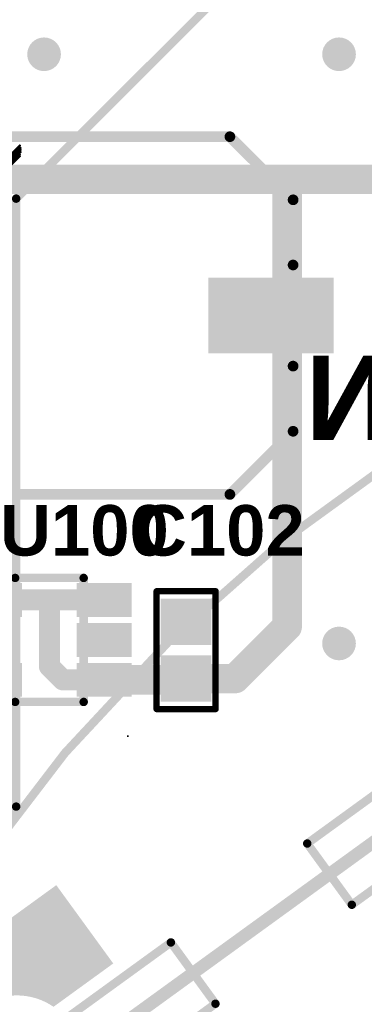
# Model space of a CAD drawing. Header units: inches. Extents: x -60 to 68, y -60 to 60.
# Tile 40 of 78: x -29.48 to -21.3, y 17.99 to 41.39. Entities that reach past the tile are written whole.
import ezdxf

# ---------------------------------------------------------------- set-up
doc = ezdxf.new("R2010")
doc.units = ezdxf.units.IN
for name, color, linetype in [('Bottom Copper', 5, 'Continuous'), ('Bottom Mask', 6, 'Continuous'), ('Bottom Overlay', 54, 'Continuous'), ('GUIDELINES', 56, 'Continuous'), ('Keep-Out Layer', 6, 'Continuous'), ('Mechanical 15', 56, 'Continuous'), ('Multi-Layer', 9, 'Continuous'), ('Pad Holes', 156, 'Continuous'), ('PENTA', 56, 'Continuous'), ('Top Copper', 1, 'Continuous'), ('Top Mask', 216, 'Continuous'), ('Top Overlay', 2, 'Continuous'), ('Top Paste', 8, 'Continuous'), ('Via Holes', 16, 'Continuous')]:
    doc.layers.add(name, color=color, linetype=linetype)
doc.styles.add('Arial_Bold', font='txt', dxfattribs={"height": 0.2})

# ---------------------------------------------------------------- blocks, each defined once
blk = doc.blocks.new('CAPC0603_1')
at = {"layer": 'Top Copper'}
for points in [[(-1.12499775, -0.50000027), (-1.12499775, 0.5000002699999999), (-0.2249970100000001, 0.50000027), (-0.2249970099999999, -0.5000002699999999)], [(0.2249995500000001, -0.50000027), (0.2249995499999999, 0.5000002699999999), (1.12500029, 0.50000027), (1.12500029, -0.5000002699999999)]]:
    blk.add_hatch(color=1, dxfattribs=at).paths.add_polyline_path(points)
at = {"layer": 'Top Mask'}
for points in [[(-1.22659775, -0.60160027), (-1.22659775, 0.6016002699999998), (-0.1233970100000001, 0.60160027), (-0.1233970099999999, -0.6016002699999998)], [(0.1233995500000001, -0.60160027), (0.1233995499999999, 0.6016002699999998), (1.22660029, 0.60160027), (1.22660029, -0.6016002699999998)]]:
    blk.add_hatch(color=216, dxfattribs=at).paths.add_polyline_path(points)
at = {"layer": 'Top Paste'}
for points in [[(-1.12499775, -0.50000027), (-1.12499775, 0.5000002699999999), (-0.2249970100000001, 0.50000027), (-0.2249970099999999, -0.5000002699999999)], [(0.2249995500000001, -0.50000027), (0.2249995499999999, 0.5000002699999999), (1.12500029, 0.50000027), (1.12500029, -0.5000002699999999)]]:
    blk.add_hatch(color=8, dxfattribs=at).paths.add_polyline_path(points)
at = {"layer": 'Mechanical 15'}
for points in [[(1.34999984, 0.7499959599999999, 0.0499999, 0.0499999, 0), (-1.3499973, 0.7499985, 0.0499999, 0.0499999, 0)], [(-1.3499973, -0.75000104, 0.0499999, 0.0499999, 0), (-1.3499973, 0.7499985, 0.0499999, 0.0499999, 0)], [(1.34999984, -0.75000104, 0.0499999, 0.0499999, 0), (1.34999984, 0.7499959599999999, 0.0499999, 0.0499999, 0)], [(1.34999984, -0.75000104, 0.0499999, 0.0499999, 0), (-1.3499973, -0.75000104, 0.0499999, 0.0499999, 0)]]:
    blk.add_lwpolyline(points, format="xyseb", dxfattribs=at)
for points in [[(-1.36249664, 0.7499985, 0.02499868, 0.02499868, 1), (-1.33749796, 0.7499985, 0.02499868, 0.02499868, 1)], [(-1.36249664, 0.7499985, 0.02499868, 0.02499868, 1), (-1.33749796, 0.7499985, 0.02499868, 0.02499868, 1)], [(1.3375005, 0.7499959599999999, 0.02499868, 0.02499868, 1), (1.36249918, 0.7499959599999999, 0.02499868, 0.02499868, 1)], [(1.3375005, 0.7499959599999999, 0.02499868, 0.02499868, 1), (1.36249918, 0.7499959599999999, 0.02499868, 0.02499868, 1)], [(-1.36249664, -0.75000104, 0.02499868, 0.02499868, 1), (-1.33749796, -0.75000104, 0.02499868, 0.02499868, 1)], [(-1.36249664, -0.75000104, 0.02499868, 0.02499868, 1), (-1.33749796, -0.75000104, 0.02499868, 0.02499868, 1)], [(1.3375005, -0.75000104, 0.02499868, 0.02499868, 1), (1.36249918, -0.75000104, 0.02499868, 0.02499868, 1)], [(1.3375005, -0.75000104, 0.02499868, 0.02499868, 1), (1.36249918, -0.75000104, 0.02499868, 0.02499868, 1)]]:
    blk.add_lwpolyline(points, format="xyseb", close=True, dxfattribs=at)
at = {"layer": 'Top Overlay'}
for points in [[(-1.40000228, 0.69999606, 0.1499997, 0.1499997, 0), (1.40000228, 0.6999985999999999, 0.1499997, 0.1499997, 0)], [(-1.40000228, -0.6999985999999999, 0.1499997, 0.1499997, 0), (-1.40000228, 0.69999606, 0.1499997, 0.1499997, 0)], [(1.40000228, -0.7000011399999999, 0.1499997, 0.1499997, 0), (1.40000228, 0.6999985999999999, 0.1499997, 0.1499997, 0)], [(1.40000228, -0.7000011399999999, 0.1499997, 0.1499997, 0), (-1.40000228, -0.6999985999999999, 0.1499997, 0.1499997, 0)]]:
    blk.add_lwpolyline(points, format="xyseb", dxfattribs=at)
for points in [[(-1.43750284, 0.69999606, 0.07499858, 0.07499858, 1), (-1.36250172, 0.69999606, 0.07499858, 0.07499858, 1)], [(-1.43750284, 0.69999606, 0.07499858, 0.07499858, 1), (-1.36250172, 0.69999606, 0.07499858, 0.07499858, 1)], [(1.36250172, 0.6999985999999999, 0.07499858, 0.07499858, 1), (1.43750284, 0.6999985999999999, 0.07499858, 0.07499858, 1)], [(1.36250172, 0.6999985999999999, 0.07499858, 0.07499858, 1), (1.43750284, 0.6999985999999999, 0.07499858, 0.07499858, 1)], [(-1.43750284, -0.6999985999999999, 0.07499858, 0.07499858, 1), (-1.36250172, -0.6999985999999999, 0.07499858, 0.07499858, 1)], [(-1.43750284, -0.6999985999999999, 0.07499858, 0.07499858, 1), (-1.36250172, -0.6999985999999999, 0.07499858, 0.07499858, 1)], [(1.36250172, -0.7000011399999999, 0.07499858, 0.07499858, 1), (1.43750284, -0.7000011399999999, 0.07499858, 0.07499858, 1)], [(1.36250172, -0.7000011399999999, 0.07499858, 0.07499858, 1), (1.43750284, -0.7000011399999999, 0.07499858, 0.07499858, 1)]]:
    blk.add_lwpolyline(points, format="xyseb", close=True, dxfattribs=at)
blk = doc.blocks.new('LED_PR_113_S_____5')
at = {"layer": 'Top Copper'}
h = blk.add_hatch(color=1, dxfattribs=at)
edge = h.paths.add_edge_path()
edge.add_line((23.39999194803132, -5.200004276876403), (25.15146838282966, -5.200000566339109))
edge.add_arc((26.59998672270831, -4.687879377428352), 1.536383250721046, 199.4709611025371, 270.0004071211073)
edge.add_line((26.59999763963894, -6.224262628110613), (26.60000039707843, -7.499999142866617))
edge.add_line((26.60000039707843, -7.499999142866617), (23.3999931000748, -7.500000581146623))
edge.add_line((23.3999931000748, -7.500000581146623), (23.39999194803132, -5.200004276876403))
at = {"layer": 'Top Mask'}
h = blk.add_hatch(color=216, dxfattribs=at)
edge = h.paths.add_edge_path()
edge.add_line((23.39999194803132, -5.200004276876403), (25.15146838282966, -5.200000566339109))
edge.add_arc((26.59998672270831, -4.687879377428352), 1.536383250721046, 199.4709611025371, 270.0004071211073)
edge.add_line((26.59999763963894, -6.224262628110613), (26.60000039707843, -7.499999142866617))
edge.add_line((26.60000039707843, -7.499999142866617), (23.3999931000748, -7.500000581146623))
edge.add_line((23.3999931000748, -7.500000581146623), (23.39999194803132, -5.200004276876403))
at = {"layer": 'Keep-Out Layer'}
for points in [[(17.99999956, -2.99999654, 0.1999996, 0.1999996, 0), (7.00000124, -2.99999654, 0.1999996, 0.1999996, 0)], [(17.99999956, -4.79999802, 0.1999996, 0.1999996, 0), (17.99999956, -2.99999654, 0.1999996, 0.1999996, 0)], [(25.5999996, -2.99999908, 0.1999996, 0.1999996, 0), (21.99999918, -3.00000162, 0.1999996, 0.1999996, 0)], [(21.99999918, -4.800000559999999, 0.1999996, 0.1999996, 0), (21.99999918, -3.00000162, 0.1999996, 0.1999996, 0)], [(17.99999956, -4.79999802, 0.1999996, 0.1999996, 0), (6.9999987, -4.79999802, 0.1999996, 0.1999996, 0)], [(25.59999706, -4.800000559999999, 0.1999996, 0.1999996, 0), (21.99999918, -4.79999802, 0.1999996, 0.1999996, 0)]]:
    blk.add_lwpolyline(points, format="xyseb", dxfattribs=at)
for points in [[(17.94999966, -2.99999654, 0.0999998, 0.0999998, 1), (18.04999946, -2.99999654, 0.0999998, 0.0999998, 1)], [(17.94999966, -2.99999654, 0.0999998, 0.0999998, 1), (18.04999946, -2.99999654, 0.0999998, 0.0999998, 1)], [(21.94999928, -3.00000162, 0.0999998, 0.0999998, 1), (22.04999908, -3.00000162, 0.0999998, 0.0999998, 1)], [(21.94999928, -3.00000162, 0.0999998, 0.0999998, 1), (22.04999908, -3.00000162, 0.0999998, 0.0999998, 1)], [(17.94999966, -4.79999802, 0.0999998, 0.0999998, 1), (18.04999946, -4.79999802, 0.0999998, 0.0999998, 1)], [(17.94999966, -4.79999802, 0.0999998, 0.0999998, 1), (18.04999946, -4.79999802, 0.0999998, 0.0999998, 1)], [(21.94999928, -4.79999802, 0.0999998, 0.0999998, 1), (22.04999908, -4.79999802, 0.0999998, 0.0999998, 1)], [(21.94999928, -4.800000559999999, 0.0999998, 0.0999998, 1), (22.04999908, -4.800000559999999, 0.0999998, 0.0999998, 1)]]:
    blk.add_lwpolyline(points, format="xyseb", close=True, dxfattribs=at)
blk = doc.blocks.new('LOGO_MSM_B_74')
at = {"layer": 'Bottom Overlay'}
for points in [[(6.1595, -1.524, 0.0254, 0.0254, 0), (6.9469, -1.524, 0.0254, 0.0254, 0)], [(6.1595, -1.5494, 0.0254, 0.0254, 0), (6.9469, -1.5494, 0.0254, 0.0254, 0)], [(6.1849, -1.5748, 0.0254, 0.0254, 0), (6.9215, -1.5748, 0.0254, 0.0254, 0)], [(6.1849, -1.6002, 0.0254, 0.0254, 0), (6.9215, -1.6002, 0.0254, 0.0254, 0)], [(6.210299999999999, -1.6256, 0.0254, 0.0254, 0), (6.8961, -1.6256, 0.0254, 0.0254, 0)], [(6.2357, -1.651, 0.0254, 0.0254, 0), (6.8707, -1.651, 0.0254, 0.0254, 0)], [(6.2611, -1.6764, 0.0254, 0.0254, 0), (6.8453, -1.6764, 0.0254, 0.0254, 0)], [(6.3119, -1.7018, 0.0254, 0.0254, 0), (6.7945, -1.7018, 0.0254, 0.0254, 0)], [(6.362699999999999, -1.7272, 0.0254, 0.0254, 0), (6.7691, -1.7272, 0.0254, 0.0254, 0)]]:
    blk.add_lwpolyline(points, format="xyseb", dxfattribs=at)
for points in [[(6.889749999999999, -1.6256, 0.0127, 0.0127, 1), (6.902449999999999, -1.6256, 0.0127, 0.0127, 1)], [(6.91515, -1.5748, 0.0127, 0.0127, 1), (6.927849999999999, -1.5748, 0.0127, 0.0127, 1)], [(6.91515, -1.6002, 0.0127, 0.0127, 1), (6.927849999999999, -1.6002, 0.0127, 0.0127, 1)], [(6.940549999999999, -1.524, 0.0127, 0.0127, 1), (6.95325, -1.524, 0.0127, 0.0127, 1)], [(6.940549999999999, -1.5494, 0.0127, 0.0127, 1), (6.95325, -1.5494, 0.0127, 0.0127, 1)], [(6.76275, -1.7272, 0.0127, 0.0127, 1), (6.775449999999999, -1.7272, 0.0127, 0.0127, 1)], [(6.788149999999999, -1.7018, 0.0127, 0.0127, 1), (6.80085, -1.7018, 0.0127, 0.0127, 1)], [(6.83895, -1.6764, 0.0127, 0.0127, 1), (6.851649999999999, -1.6764, 0.0127, 0.0127, 1)], [(6.864349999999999, -1.651, 0.0127, 0.0127, 1), (6.87705, -1.651, 0.0127, 0.0127, 1)]]:
    blk.add_lwpolyline(points, format="xyseb", close=True, dxfattribs=at)
blk = doc.blocks.new('TEST_POINT_TH_82')
at = {"layer": 'Bottom Copper'}
h = blk.add_hatch(color=5, dxfattribs=at)
edge = h.paths.add_edge_path()
edge.add_arc((0, 0), 0.8249996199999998, 0, 360)
at = {"layer": 'Bottom Mask'}
h = blk.add_hatch(color=6, dxfattribs=at)
edge = h.paths.add_edge_path()
edge.add_arc((0, 0), 0.92659962, 0, 360)
at = {"layer": 'Multi-Layer'}
h = blk.add_hatch(color=9, dxfattribs=at)
edge = h.paths.add_edge_path()
edge.add_arc((0, 0), 0.8249996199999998, 0, 360)
at = {"layer": 'Pad Holes'}
h = blk.add_hatch(color=7, dxfattribs=at)
edge = h.paths.add_edge_path()
edge.add_arc((0, 0), 0.499999, 0, 360)
at = {"layer": 'Top Copper'}
h = blk.add_hatch(color=1, dxfattribs=at)
edge = h.paths.add_edge_path()
edge.add_arc((0, 0), 0.8249996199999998, 0, 360)
at = {"layer": 'Top Mask'}
h = blk.add_hatch(color=216, dxfattribs=at)
edge = h.paths.add_edge_path()
edge.add_arc((0, 0), 0.92659962, 0, 360)
at = {"layer": 'Bottom Overlay'}
for points in [[(1.10000034, 0, 0.254, 0.254, 1), (-1.10000034, 0, 0.254, 0.254, 1)], [(-1.16350034, 0, 0.127, 0.127, 1), (-1.03650034, 0, 0.127, 0.127, 1)], [(1.03650034, 0, 0.127, 0.127, 1), (1.16350034, 0, 0.127, 0.127, 1)]]:
    blk.add_lwpolyline(points, format="xyseb", close=True, dxfattribs=at)
at = {"layer": 'Top Overlay'}
for points in [[(1.10000034, 0, 0.254, 0.254, 1), (-1.10000034, 0, 0.254, 0.254, 1)], [(-1.16350034, 0, 0.127, 0.127, 1), (-1.03650034, 0, 0.127, 0.127, 1)], [(1.03650034, 0, 0.127, 0.127, 1), (1.16350034, 0, 0.127, 0.127, 1)]]:
    blk.add_lwpolyline(points, format="xyseb", close=True, dxfattribs=at)
at = {"layer": 'Bottom Overlay', "style": 'Arial_Bold', "text_generation_flag": 2}
blk.add_text('VIN', height=2.00000108, rotation=360, dxfattribs=at).set_placement((-1.96170296, -0.67567556))
blk = doc.blocks.new('SOT_23_5_94')
at = {"layer": 'Top Copper'}
for points in [[(-0.75000231, 1.25000004), (-0.75000231, 0.65000124), (-1.85000265, 0.65000124), (-1.85000265, 1.25000004)], [(1.85000011, 1.24999496), (1.85000011, 0.6499961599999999), (0.74999977, 0.6499961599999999), (0.74999977, 1.24999496)], [(-0.74999977, 0.2999994), (-0.74999977, -0.2999994), (-1.85000011, -0.2999994), (-1.85000011, 0.2999994)], [(-0.74999469, -0.6499961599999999), (-0.74999469, -1.24999496), (-1.84999503, -1.24999496), (-1.84999503, -0.6499961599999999)], [(1.85000519, -0.6499986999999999), (1.85000519, -1.2499975), (0.75000485, -1.2499975), (0.75000485, -0.6499986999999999)]]:
    blk.add_hatch(color=1, dxfattribs=at).paths.add_polyline_path(points)
at = {"layer": 'Top Mask'}
for points in [[(-0.6484023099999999, 1.35160004), (-0.6484023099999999, 0.54840124), (-1.95160265, 0.5484012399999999), (-1.95160265, 1.35160004)], [(1.95160011, 1.35159496), (1.95160011, 0.54839616), (0.6483997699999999, 0.5483961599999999), (0.6483997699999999, 1.35159496)], [(-0.6483997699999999, 0.4015994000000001), (-0.6483997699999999, -0.4015993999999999), (-1.95160011, -0.4015994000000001), (-1.95160011, 0.4015993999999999)], [(-0.6483946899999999, -0.5483961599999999), (-0.6483946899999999, -1.35159496), (-1.95159503, -1.35159496), (-1.95159503, -0.54839616)], [(1.95160519, -0.5483986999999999), (1.95160519, -1.3515975), (0.6484048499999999, -1.3515975), (0.6484048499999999, -0.5483987)]]:
    blk.add_hatch(color=216, dxfattribs=at).paths.add_polyline_path(points)
at = {"layer": 'Top Paste'}
for points in [[(-0.75000231, 1.25000004), (-0.75000231, 0.65000124), (-1.85000265, 0.65000124), (-1.85000265, 1.25000004)], [(1.85000011, 1.24999496), (1.85000011, 0.6499961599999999), (0.74999977, 0.6499961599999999), (0.74999977, 1.24999496)], [(-0.74999977, 0.2999994), (-0.74999977, -0.2999994), (-1.85000011, -0.2999994), (-1.85000011, 0.2999994)], [(-0.74999469, -0.6499961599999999), (-0.74999469, -1.24999496), (-1.84999503, -1.24999496), (-1.84999503, -0.6499961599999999)], [(1.85000519, -0.6499986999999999), (1.85000519, -1.2499975), (0.75000485, -1.2499975), (0.75000485, -0.6499986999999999)]]:
    blk.add_hatch(color=8, dxfattribs=at).paths.add_polyline_path(points)
at = {"layer": 'Top Overlay'}
for points in [[(0.8128025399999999, 1.47320254, 0.1999996, 0.1999996, 0), (-0.81279492, 1.47319492, 0.1999996, 0.1999996, 0)], [(-0.81279238, -1.47320762, 0.1999996, 0.1999996, 0), (-0.81279492, 1.47319492, 0.1999996, 0.1999996, 0)], [(0.8128025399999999, 1.47320254, 0.1999996, 0.1999996, 0), (0.8128, -1.47319746, 0.1999996, 0.1999996, 0)], [(0.8128, -1.47319746, 0.1999996, 0.1999996, 0), (-0.81279238, -1.47320762, 0.1999996, 0.1999996, 0)]]:
    blk.add_lwpolyline(points, format="xyseb", dxfattribs=at)
for points in [[(-0.86279482, 1.47319492, 0.0999998, 0.0999998, 1), (-0.76279502, 1.47319492, 0.0999998, 0.0999998, 1)], [(-0.86279482, 1.47319492, 0.0999998, 0.0999998, 1), (-0.76279502, 1.47319492, 0.0999998, 0.0999998, 1)], [(0.76280264, 1.47320254, 0.0999998, 0.0999998, 1), (0.86280244, 1.47320254, 0.0999998, 0.0999998, 1)], [(0.76280264, 1.47320254, 0.0999998, 0.0999998, 1), (0.86280244, 1.47320254, 0.0999998, 0.0999998, 1)], [(-0.8627922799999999, -1.47320762, 0.0999998, 0.0999998, 1), (-0.76279248, -1.47320762, 0.0999998, 0.0999998, 1)], [(-0.8627922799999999, -1.47320762, 0.0999998, 0.0999998, 1), (-0.76279248, -1.47320762, 0.0999998, 0.0999998, 1)], [(0.7628001, -1.47319746, 0.0999998, 0.0999998, 1), (0.8627999, -1.47319746, 0.0999998, 0.0999998, 1)], [(0.7628001, -1.47319746, 0.0999998, 0.0999998, 1), (0.8627999, -1.47319746, 0.0999998, 0.0999998, 1)]]:
    blk.add_lwpolyline(points, format="xyseb", close=True, dxfattribs=at)
at = {"layer": 'Top Overlay', "style": 'Arial_Bold'}
blk.add_text('.', height=0.1999996, dxfattribs=at).set_placement((-1.90219584, 2.26634294))
blk = doc.blocks.new('CAPAE800X620_133')
at = {"layer": 'Top Copper'}
for points in [[(-2.34499531, 0.7999971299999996), (-2.34499531, -0.8000022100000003), (-5.11499485, -0.8000022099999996), (-5.11499485, 0.7999971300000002)], [(5.11400171, 0.7999971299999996), (5.11400171, -0.8000022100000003), (2.34400217, -0.8000022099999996), (2.34400217, 0.7999971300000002)]]:
    blk.add_hatch(color=1, dxfattribs=at).paths.add_polyline_path(points)
at = {"layer": 'Top Mask'}
for points in [[(-2.243395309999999, 0.9015971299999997), (-2.24339531, -0.9016022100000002), (-5.21659485, -0.9016022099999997), (-5.21659485, 0.9015971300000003)], [(5.21560171, 0.9015971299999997), (5.21560171, -0.9016022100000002), (2.24240217, -0.9016022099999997), (2.24240217, 0.9015971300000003)]]:
    blk.add_hatch(color=216, dxfattribs=at).paths.add_polyline_path(points)
at = {"layer": 'Top Paste'}
for points in [[(-2.34499531, 0.7999971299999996), (-2.34499531, -0.8000022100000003), (-5.11499485, -0.8000022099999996), (-5.11499485, 0.7999971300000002)], [(5.11400171, 0.7999971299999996), (5.11400171, -0.8000022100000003), (2.34400217, -0.8000022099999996), (2.34400217, 0.7999971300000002)]]:
    blk.add_hatch(color=8, dxfattribs=at).paths.add_polyline_path(points)
at = {"layer": 'Top Overlay'}
for points in [[(-4.24800014, 4.249996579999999, 0.254, 0.254, 0), (2.7520011, 4.249996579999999, 0.254, 0.254, 0)], [(-4.24800014, 4.249996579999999, 0.254, 0.254, 0), (-4.247992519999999, 1.20141746, 0.254, 0.254, 0)], [(2.7520011, 4.249996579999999, 0.254, 0.254, 0), (4.25200572, 2.75000212, 0.254, 0.254, 0)], [(4.252003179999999, 1.20141746, 0.254, 0.254, 0), (4.25200572, 2.75000212, 0.254, 0.254, 0)], [(-4.24800014, -4.24999912, 0.254, 0.254, 0), (-4.247992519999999, -1.20142254, 0.254, 0.254, 0)], [(4.252003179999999, -1.20142254, 0.254, 0.254, 0), (4.25200572, -2.74999958, 0.254, 0.254, 0)], [(2.7520011, -4.24999912, 0.254, 0.254, 0), (4.25200572, -2.74999958, 0.254, 0.254, 0)], [(-4.24800014, -4.24999912, 0.254, 0.254, 0), (2.7520011, -4.24999912, 0.254, 0.254, 0)]]:
    blk.add_lwpolyline(points, format="xyseb", dxfattribs=at)
for points in [[(-4.31150014, 4.249996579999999, 0.127, 0.127, 1), (-4.18450014, 4.249996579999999, 0.127, 0.127, 1)], [(-4.31150014, 4.249996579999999, 0.127, 0.127, 1), (-4.18450014, 4.249996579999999, 0.127, 0.127, 1)], [(2.6885011, 4.249996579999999, 0.127, 0.127, 1), (2.8155011, 4.249996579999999, 0.127, 0.127, 1)], [(2.6885011, 4.249996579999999, 0.127, 0.127, 1), (2.8155011, 4.249996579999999, 0.127, 0.127, 1)], [(4.188505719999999, 2.75000212, 0.127, 0.127, 1), (4.31550572, 2.75000212, 0.127, 0.127, 1)], [(4.188505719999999, 2.75000212, 0.127, 0.127, 1), (4.31550572, 2.75000212, 0.127, 0.127, 1)], [(-4.31149252, 1.20141746, 0.127, 0.127, 1), (-4.18449252, 1.20141746, 0.127, 0.127, 1)], [(4.18850318, 1.20141746, 0.127, 0.127, 1), (4.315503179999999, 1.20141746, 0.127, 0.127, 1)], [(-4.31149252, -1.20142254, 0.127, 0.127, 1), (-4.18449252, -1.20142254, 0.127, 0.127, 1)], [(4.18850318, -1.20142254, 0.127, 0.127, 1), (4.315503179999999, -1.20142254, 0.127, 0.127, 1)], [(4.188505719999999, -2.74999958, 0.127, 0.127, 1), (4.31550572, -2.74999958, 0.127, 0.127, 1)], [(4.188505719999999, -2.74999958, 0.127, 0.127, 1), (4.31550572, -2.74999958, 0.127, 0.127, 1)], [(-4.31150014, -4.24999912, 0.127, 0.127, 1), (-4.18450014, -4.24999912, 0.127, 0.127, 1)], [(-4.31150014, -4.24999912, 0.127, 0.127, 1), (-4.18450014, -4.24999912, 0.127, 0.127, 1)], [(2.6885011, -4.24999912, 0.127, 0.127, 1), (2.8155011, -4.24999912, 0.127, 0.127, 1)], [(2.6885011, -4.24999912, 0.127, 0.127, 1), (2.8155011, -4.24999912, 0.127, 0.127, 1)]]:
    blk.add_lwpolyline(points, format="xyseb", close=True, dxfattribs=at)

msp = doc.modelspace()

# ---------------------------------------------------------------- hatches: boundary and pattern name
at = {"layer": 'Bottom Copper'}
h = msp.add_hatch(color=5, dxfattribs=at)
edge = h.paths.add_edge_path()
edge.add_arc((-28.89798894, 40.56401844), 0.3999992, 0, 360)
h = msp.add_hatch(color=5, dxfattribs=at)
edge = h.paths.add_edge_path()
edge.add_arc((-21.8979877, 40.56401844), 0.3999992, 0, 360)
h = msp.add_hatch(color=5, dxfattribs=at)
edge = h.paths.add_edge_path()
edge.add_arc((-21.8979877, 26.56401596), 0.3999992, 0, 360)
at = {"layer": 'Top Copper'}
h = msp.add_hatch(color=1, dxfattribs=at)
edge = h.paths.add_edge_path()
edge.add_arc((-28.89798894, 40.56401844), 0.3999992, 0, 360)
h = msp.add_hatch(color=1, dxfattribs=at)
edge = h.paths.add_edge_path()
edge.add_arc((-21.8979877, 40.56401844), 0.3999992, 0, 360)
h = msp.add_hatch(color=1, dxfattribs=at)
edge = h.paths.add_edge_path()
edge.add_arc((-21.8979877, 26.56401596), 0.3999992, 0, 360)
at = {"layer": 'Via Holes'}
h = msp.add_hatch(color=7, dxfattribs=at)
edge = h.paths.add_edge_path()
edge.add_arc((-28.89798894, 40.56401844), 0.1999996, 0, 360)
h = msp.add_hatch(color=7, dxfattribs=at)
edge = h.paths.add_edge_path()
edge.add_arc((-21.8979877, 40.56401844), 0.1999996, 0, 360)
h = msp.add_hatch(color=7, dxfattribs=at)
edge = h.paths.add_edge_path()
edge.add_arc((-21.8979877, 26.56401596), 0.1999996, 0, 360)

# ---------------------------------------------------------------- linework, layer by layer
at = {"layer": 'Bottom Copper'}
for points in [[(-29.56100006, 37.13359858, 0.1999996, 0.1999996, 0), (-21.66571994, 45.02887869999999, 0.1999996, 0.1999996, 0)], [(-29.56100006, 22.68740192, 0.1999996, 0.1999996, 0), (-29.56100006, 37.13359858, 0.1999996, 0.1999996, 0)], [(-36.97150085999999, 15.27690112, 0.1999996, 0.1999996, 0), (-29.56100006, 22.68740192, 0.1999996, 0.1999996, 0)]]:
    msp.add_lwpolyline(points, format="xyseb", dxfattribs=at)
for points in [[(-29.61099996, 37.13359858, 0.0999998, 0.0999998, 1), (-29.51100016, 37.13359858, 0.0999998, 0.0999998, 1)], [(-29.61099996, 37.13359858, 0.0999998, 0.0999998, 1), (-29.51100016, 37.13359858, 0.0999998, 0.0999998, 1)], [(-29.61099996, 22.68740192, 0.0999998, 0.0999998, 1), (-29.51100016, 22.68740192, 0.0999998, 0.0999998, 1)], [(-29.61099996, 22.68740192, 0.0999998, 0.0999998, 1), (-29.51100016, 22.68740192, 0.0999998, 0.0999998, 1)]]:
    msp.add_lwpolyline(points, format="xyseb", close=True, dxfattribs=at)
at = {"layer": 'GUIDELINES'}
msp.add_lwpolyline([(25.0000008, 5.08e-06, 0.0999998, 0.0999998, 1), (-25.0000008, 5.08e-06, 0.0999998, 0.0999998, 1)], format="xyseb", close=True, dxfattribs=at)
at = {"layer": 'PENTA'}
for points in [[(-35.34112058, 11.48302758, 0.2999994, 0.2999994, 0), (0, 37.15985202, 0.2999994, 0.2999994, 0)], [(-35.34112058, 11.48302758, 0.1999996, 0.1999996, -0.3249197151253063), (0, 37.15985202, 0.1999996, 0.1999996, 0)]]:
    msp.add_lwpolyline(points, format="xyseb", dxfattribs=at)
at = {"layer": 'Top Copper'}
for points in [[(-33.53169824, 37.59030074, 0.7000011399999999, 0.7000011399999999, 0), (-23.12824178, 37.59030074, 0.7000011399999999, 0.7000011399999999, 0)], [(-23.12824178, 37.59030074, 0.7000011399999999, 0.7000011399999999, 0), (-19.60310024, 37.59030074, 0.7000011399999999, 0.7000011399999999, 0)], [(-23.12824178, 34.73896024, 0.7000011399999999, 0.7000011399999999, 0), (-23.12824178, 37.59030074, 0.7000011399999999, 0.7000011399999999, 0)], [(-23.51139824, 34.35580378, 0.7000011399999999, 0.7000011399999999, 0), (-23.12824178, 34.73896024, 0.7000011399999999, 0.7000011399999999, 0)], [(-23.12824178, 26.96475938, 0.7000011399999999, 0.7000011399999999, 0), (-23.12824178, 34.35580378, 0.7000011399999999, 0.7000011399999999, 0)], [(-30.07129622, 27.59774261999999, 0.499999, 0.499999, 0), (-28.77129628, 27.59774261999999, 0.499999, 0.499999, 0)], [(-28.77129628, 26.01989462, 0.499999, 0.499999, 0), (-28.77129628, 27.59774261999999, 0.499999, 0.499999, 0)], [(-28.77129628, 27.59774261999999, 0.499999, 0.499999, 0), (-27.47129888, 27.59774261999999, 0.499999, 0.499999, 0)], [(-24.362791, 25.73021016, 0.7000011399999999, 0.7000011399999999, 0), (-23.12824178, 26.96475938, 0.7000011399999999, 0.7000011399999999, 0)], [(-28.77129628, 26.01989462, 0.499999, 0.499999, 0), (-28.45021488, 25.69881322, 0.499999, 0.499999, 0)], [(-27.56986358, 25.69881322, 0.7000011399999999, 0.7000011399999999, 0), (-26.92128982, 25.69881322, 0.7000011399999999, 0.7000011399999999, 0)], [(-26.92128982, 25.69881322, 0.7000011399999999, 0.7000011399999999, 0), (-25.52709144, 25.69881068, 0.7000011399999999, 0.7000011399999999, 0)], [(-25.52709144, 25.69881068, 0.7000011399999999, 0.7000011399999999, 0), (-25.5270889, 25.69881068, 0.7000011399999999, 0.7000011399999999, 0)], [(-25.5270889, 25.73021016, 0.7000011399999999, 0.7000011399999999, 0), (-24.362791, 25.73021016, 0.7000011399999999, 0.7000011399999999, 0)], [(-28.45021488, 25.69881322, 0.499999, 0.499999, 0), (-26.92128982, 25.69881322, 0.499999, 0.499999, 0)]]:
    msp.add_lwpolyline(points, format="xyseb", dxfattribs=at)
for points in [[(-23.3032427, 37.59030074, 0.3499993, 0.3499993, 1), (-22.95324086, 37.59030074, 0.3499993, 0.3499993, 1)], [(-23.3032427, 37.59030074, 0.3499993, 0.3499993, 1), (-22.95324086, 37.59030074, 0.3499993, 0.3499993, 1)], [(-23.3032427, 37.59030074, 0.3499993, 0.3499993, 1), (-22.95324086, 37.59030074, 0.3499993, 0.3499993, 1)], [(-23.3032427, 34.73896024, 0.3499993, 0.3499993, 1), (-22.95324086, 34.73896024, 0.3499993, 0.3499993, 1)], [(-23.3032427, 34.73896024, 0.3499993, 0.3499993, 1), (-22.95324086, 34.73896024, 0.3499993, 0.3499993, 1)], [(-23.68639916, 34.35580378, 0.3499993, 0.3499993, 1), (-23.33639732, 34.35580378, 0.3499993, 0.3499993, 1)], [(-23.3032427, 34.35580378, 0.3499993, 0.3499993, 1), (-22.95324086, 34.35580378, 0.3499993, 0.3499993, 1)], [(-28.89629476, 27.59774261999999, 0.2499995, 0.2499995, 1), (-28.6462978, 27.59774261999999, 0.2499995, 0.2499995, 1)], [(-28.89629476, 27.59774261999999, 0.2499995, 0.2499995, 1), (-28.6462978, 27.59774261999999, 0.2499995, 0.2499995, 1)], [(-28.89629476, 27.59774261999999, 0.2499995, 0.2499995, 1), (-28.6462978, 27.59774261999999, 0.2499995, 0.2499995, 1)], [(-27.59629736, 27.59774261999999, 0.2499995, 0.2499995, 1), (-27.3463004, 27.59774261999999, 0.2499995, 0.2499995, 1)], [(-23.3032427, 26.96475938, 0.3499993, 0.3499993, 1), (-22.95324086, 26.96475938, 0.3499993, 0.3499993, 1)], [(-23.3032427, 26.96475938, 0.3499993, 0.3499993, 1), (-22.95324086, 26.96475938, 0.3499993, 0.3499993, 1)], [(-28.89629476, 26.01989462, 0.2499995, 0.2499995, 1), (-28.6462978, 26.01989462, 0.2499995, 0.2499995, 1)], [(-28.89629476, 26.01989462, 0.2499995, 0.2499995, 1), (-28.6462978, 26.01989462, 0.2499995, 0.2499995, 1)], [(-27.7448645, 25.69881322, 0.3499993, 0.3499993, 1), (-27.39486266, 25.69881322, 0.3499993, 0.3499993, 1)], [(-27.09629074, 25.69881322, 0.3499993, 0.3499993, 1), (-26.7462889, 25.69881322, 0.3499993, 0.3499993, 1)], [(-27.09629074, 25.69881322, 0.3499993, 0.3499993, 1), (-26.7462889, 25.69881322, 0.3499993, 0.3499993, 1)], [(-25.70209236, 25.69881068, 0.3499993, 0.3499993, 1), (-25.35209052, 25.69881068, 0.3499993, 0.3499993, 1)], [(-25.70209236, 25.69881068, 0.3499993, 0.3499993, 1), (-25.35209052, 25.69881068, 0.3499993, 0.3499993, 1)], [(-25.70208982, 25.73021016, 0.3499993, 0.3499993, 1), (-25.35208798, 25.73021016, 0.3499993, 0.3499993, 1)], [(-25.70208982, 25.69881068, 0.3499993, 0.3499993, 1), (-25.35208798, 25.69881068, 0.3499993, 0.3499993, 1)], [(-24.53779192, 25.73021016, 0.3499993, 0.3499993, 1), (-24.18779008, 25.73021016, 0.3499993, 0.3499993, 1)], [(-24.53779192, 25.73021016, 0.3499993, 0.3499993, 1), (-24.18779008, 25.73021016, 0.3499993, 0.3499993, 1)], [(-28.57521336, 25.69881322, 0.2499995, 0.2499995, 1), (-28.3252164, 25.69881322, 0.2499995, 0.2499995, 1)], [(-28.57521336, 25.69881322, 0.2499995, 0.2499995, 1), (-28.3252164, 25.69881322, 0.2499995, 0.2499995, 1)], [(-27.0462883, 25.69881322, 0.2499995, 0.2499995, 1), (-26.79629134, 25.69881322, 0.2499995, 0.2499995, 1)]]:
    msp.add_lwpolyline(points, format="xyseb", close=True, dxfattribs=at)

# ---------------------------------------------------------------- block references
for name, p, rotation in [('LOGO_MSM_B_74', (-35.46583458, 34.5792425), 45), ('LED_PR_113_S_____5', (-5.26899886, 28.50799988), 216), ('SOT_23_5_94', (-28.77129374, 26.64774706), 180), ('CAPC0603_1', (-25.5270889, 26.40521008), 270)]:
    msp.add_blockref(name, p, dxfattribs=dict(rotation=rotation))
for name, p in [('CAPAE800X620_133', (-27.24040018, 34.35580632)), ('TEST_POINT_TH_82', (-16.0749996, 32.07520128))]:
    msp.add_blockref(name, p)

# ---------------------------------------------------------------- texts
at = {"layer": 'Top Overlay', "style": 'Arial_Bold'}
for s, p in [('U100', (-29.94598278, 28.65202296)), ('C102', (-26.71984496, 28.6520255))]:
    msp.add_text(s, height=1.20000014, dxfattribs=at).set_placement(p)

doc.saveas('drawing.dxf')
